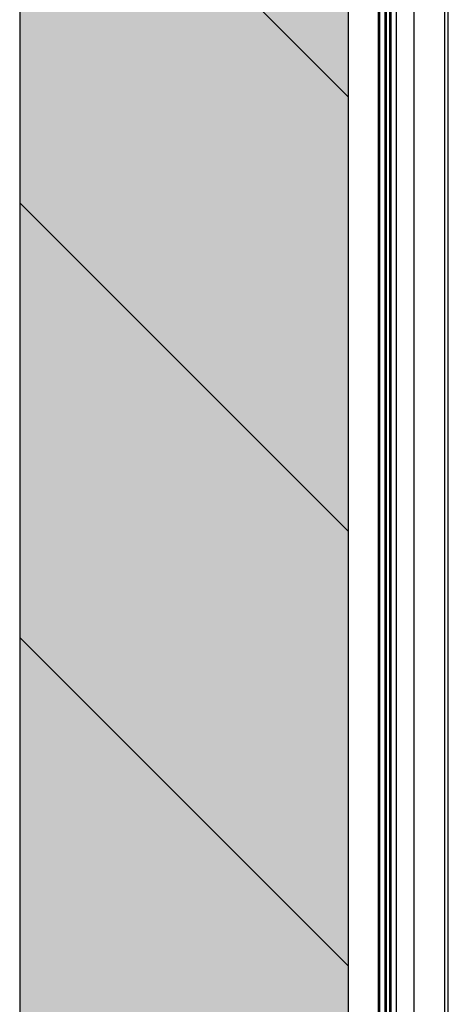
# Model space of a CAD drawing. Header units: millimetres. Extents: x 20872 to 297961, y -293704 to 213007.
# Tile 15 of 256: x 73240 to 73519, y -138293 to -137653. Entities that reach past the tile are written whole.
import ezdxf
from ezdxf.xclip import XClip

# ---------------------------------------------------------------- set-up
doc = ezdxf.new("R2010")
doc.units = ezdxf.units.MM
doc.header["$LTSCALE"] = 100
doc.header["$XCLIPFRAME"] = 2
for name, color, linetype in [('A--L20--_bovenbouw', 3, 'Continuous'), ('at_Entity', 8, 'Continuous'), ('XREFS', 9, 'Continuous')]:
    doc.layers.add(name, color=color, linetype=linetype)

# ---------------------------------------------------------------- blocks, each defined once
blk = doc.blocks.new('lblock2')
at = {"layer": 'at_Entity', "color": 1}
for p, q in [((-1361.980384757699, 1415.500000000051), (-1361.980384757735, -55.49999999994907)), ((-1358.480384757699, 1415.500000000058), (-1358.480384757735, -55.49999999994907)), ((-1357.480384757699, 1415.500000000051), (-1357.480384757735, -55.49999999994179)), ((-1355.480384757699, 1415.500000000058), (-1355.480384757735, -55.49999999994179)), ((-1354.480384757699, 1415.500000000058), (-1354.480384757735, -55.49999999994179)), ((-1339.649631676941, 1414.96293062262), (-1339.649631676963, -52.03706903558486)), ((-1319.649631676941, 1414.96293062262), (-1319.649631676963, -52.03706903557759)), ((-1350.980384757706, 1394.499999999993), (-1350.980384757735, -31.99999999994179)), ((-1317.349631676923, 1393.000000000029), (-1317.349631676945, -29.99999999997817)), ((-1362.999999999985, 4), (-1362.999999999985, 1360))]:
    blk.add_line(p, q, dxfattribs=at)
blk = doc.blocks.new('2016-02-04 100 begane grond bestaand')
at = {"layer": 'A--L20--_bovenbouw', "linetype": 'Continuous', "lineweight": -3}
blk.add_hatch(color=249, dxfattribs=at).paths.add_polyline_path([(73454.60708812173, 11072.29697326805), (73454.62155612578, 12836.29697320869), (73240.62331132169, 13050.2987283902), (73240.60708812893, 11072.29872845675)], flags=0)
h = blk.add_hatch(dxfattribs=at)
h.set_pattern_fill('_U', color=1, scale=200, angle=134.9995300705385, style=0, pattern_type=0)
h.set_pattern_definition([(134.9995300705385, (73454.60708812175, 11072.29697326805), (-141.4225161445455, -141.4201963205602), [])])
h.paths.add_polyline_path([(73454.60708812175, 11072.29697326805), (73454.6215561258, 12836.29697320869), (73240.62331132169, 13050.2987283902), (73240.60708812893, 11072.29872845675)], flags=0)
at = {"layer": 'A--L20--_bovenbouw', "color": 3, "linetype": 'Continuous', "lineweight": -3}
for p, q in [((73240.62331132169, 13050.2987283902), (73240.60708812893, 11072.29872845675)), ((73454.60708812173, 11072.29697326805), (73454.62155612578, 12836.29697320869))]:
    blk.add_line(p, q, dxfattribs=at)
at = {"layer": 'A--L20--_bovenbouw', "xscale": -1, "rotation": 179.9995300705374}
blk.add_blockref('lblock2', (74836.85363791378, 12759.28563639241), dxfattribs=at)

msp = doc.modelspace()

# ---------------------------------------------------------------- block references
at = {"layer": 'XREFS'}
ref = msp.add_blockref('2016-02-04 100 begane grond bestaand', (-0.9999999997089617, -150000.3826230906), dxfattribs=at)
XClip(ref).set_block_clipping_path([(116767.07621438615, 29769.383600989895), (164491.5066313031, 13442.900442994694), (179861.07621438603, 13442.900442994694), (179861.07621438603, -11696.857978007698), (20873.07621438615, -11696.857978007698), (20873.07621438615, 82263.1420219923), (116767.07621438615, 82263.1420219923)])

doc.saveas('drawing.dxf')
